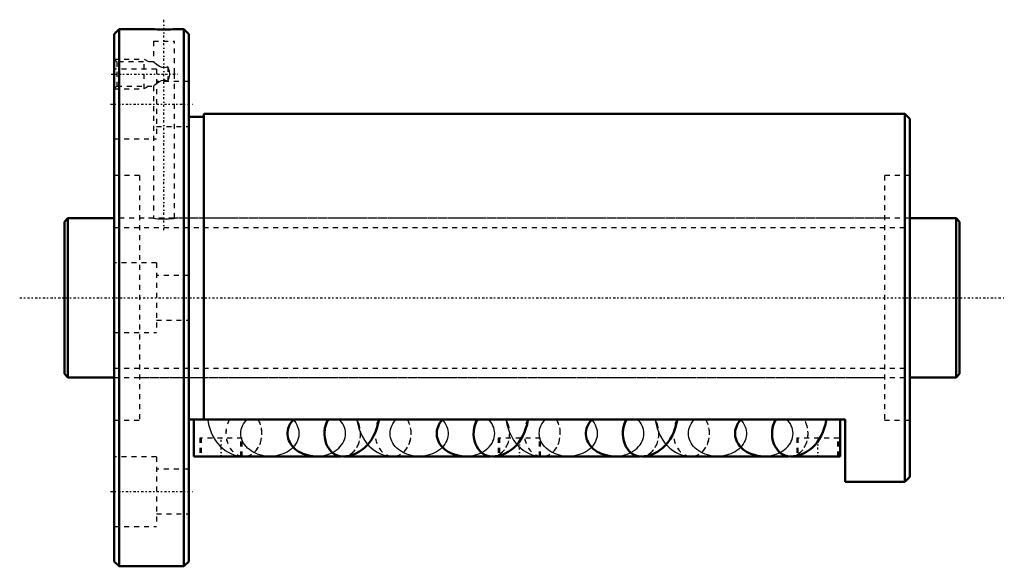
# Model space of a CAD drawing. Header units: millimetres. Extents: x -9 to 189, y -54 to 56.
import ezdxf

# ---------------------------------------------------------------- set-up
doc = ezdxf.new("R2010")
doc.units = ezdxf.units.MM
doc.linetypes.add('Center', pattern=[1.5, 0.45, -0.5, 0.05, -0.5])
doc.linetypes.add('Dashed', pattern=[2, 1, -1])
for name, color, linetype, lineweight in [('2d ConnectionPoints', 7, 'Continuous', 50), ('AM_0', 7, 'Continuous', 50), ('AM_5', 3, 'Continuous', 25), ('AM_7', 7, 'Center', 25), ('AM_9', 6, 'Dashed', 25)]:
    doc.layers.add(name, color=color, linetype=linetype, lineweight=lineweight)

# ---------------------------------------------------------------- blocks, each defined once
blk = doc.blocks.new('1_BIF3210V_10RR_Nut_0_in_BIF3210V_10RRG0_180LC0_000_4')
at = {"layer": 'AM_0'}
for p, q in [((11, 54), (10, 53)), ((17.88, 54), (11, 54)), ((11, 54), (11, -54)), ((24, 54), (22.1, 54)), ((24, 54), (24, -54)), ((25, 53), (24, 54)), ((10, 53), (10, -53)), ((25, 53), (25, -53)), ((28, 36.4), (25, 36.4)), ((169, 37), (28, 37)), ((28, 37), (28, -24.5)), ((170, 36), (169, 37)), ((169, 37), (169, -37)), ((170, 36), (170, -36)), ((157, -24.5), (25, -24.5)), ((26, -31.9), (26, -24.5)), ((156, -31.9), (156, -24.5)), ((157, -37), (157, -24.5)), ((55.67, -31.9), (26, -31.9)), ((35.76, -31.9), (36.09, -31.91)), ((50.69, -31.89), (55.57, -31.89)), ((85.67, -31.9), (56.09, -31.9)), ((65.76, -31.9), (66.09, -31.91)), ((80.69, -31.89), (85.57, -31.89)), ((115.67, -31.9), (86.09, -31.9)), ((95.76, -31.9), (96.09, -31.91)), ((110.69, -31.89), (115.57, -31.89)), ((145.67, -31.9), (116.09, -31.9)), ((125.76, -31.9), (126.09, -31.91)), ((140.69, -31.89), (145.57, -31.89)), ((156, -31.9), (146.09, -31.9)), ((157, -37), (169, -37)), ((169, -37), (170, -36)), ((10, -53), (11, -54)), ((24, -54), (25, -53)), ((11, -54), (24, -54))]:
    blk.add_line(p, q, dxfattribs=at)
for points in [[(22.12, 54), (22.07, 54), (21.79, 53.99), (21.31, 53.97), (20.68, 53.96), (19.98, 53.96), (19.28, 53.96), (18.66, 53.97), (18.19, 53.99), (17.92, 54), (17.88, 54)], [(46.05, -24.5), (45.76, -24.83), (45.5, -25.18), (45.29, -25.54), (45.12, -25.92), (44.99, -26.31), (44.9, -26.7), (44.86, -27.1), (44.86, -27.5), (44.9, -27.9), (44.99, -28.3), (45.13, -28.69), (45.3, -29.06), (45.52, -29.43), (45.77, -29.77), (46.07, -30.1), (46.4, -30.41), (46.76, -30.69), (47.15, -30.95), (47.57, -31.18), (48.01, -31.38), (48.47, -31.54), (48.95, -31.68), (49.44, -31.78), (49.94, -31.85), (50.45, -31.89), (50.69, -31.89)], [(55.91, -31.91), (56.61, -31.87), (57.3, -31.76), (57.97, -31.57), (58.61, -31.31), (59.23, -30.99), (59.81, -30.6), (60.36, -30.15), (60.88, -29.64), (61.35, -29.07), (61.79, -28.44), (62.18, -27.76), (62.52, -27.03), (62.8, -26.25), (63.03, -25.45), (63.19, -24.61), (63.21, -24.5)], [(76.05, -24.5), (75.76, -24.83), (75.5, -25.18), (75.29, -25.54), (75.12, -25.92), (74.99, -26.31), (74.9, -26.7), (74.86, -27.1), (74.86, -27.5), (74.9, -27.9), (74.99, -28.3), (75.13, -28.69), (75.3, -29.06), (75.52, -29.43), (75.77, -29.77), (76.07, -30.1), (76.4, -30.41), (76.76, -30.69), (77.15, -30.95), (77.57, -31.18), (78.01, -31.38), (78.47, -31.54), (78.95, -31.68), (79.44, -31.78), (79.94, -31.85), (80.45, -31.89), (80.69, -31.89)], [(85.91, -31.91), (86.61, -31.87), (87.3, -31.76), (87.97, -31.57), (88.61, -31.31), (89.23, -30.99), (89.81, -30.6), (90.36, -30.15), (90.88, -29.64), (91.35, -29.07), (91.79, -28.44), (92.18, -27.76), (92.52, -27.03), (92.8, -26.25), (93.03, -25.45), (93.19, -24.61), (93.21, -24.5)], [(106.05, -24.5), (105.76, -24.83), (105.5, -25.18), (105.29, -25.54), (105.12, -25.92), (104.99, -26.31), (104.9, -26.7), (104.86, -27.1), (104.86, -27.5), (104.9, -27.9), (104.99, -28.3), (105.13, -28.69), (105.3, -29.06), (105.52, -29.43), (105.77, -29.77), (106.07, -30.1), (106.4, -30.41), (106.76, -30.69), (107.15, -30.95), (107.57, -31.18), (108.01, -31.38), (108.47, -31.54), (108.95, -31.68), (109.44, -31.78), (109.94, -31.85), (110.45, -31.89), (110.69, -31.89)], [(115.91, -31.91), (116.61, -31.87), (117.3, -31.76), (117.97, -31.57), (118.61, -31.31), (119.23, -30.99), (119.81, -30.6), (120.36, -30.15), (120.88, -29.64), (121.35, -29.07), (121.79, -28.44), (122.18, -27.76), (122.52, -27.03), (122.8, -26.25), (123.03, -25.45), (123.19, -24.61), (123.21, -24.5)], [(136.05, -24.5), (135.76, -24.83), (135.5, -25.18), (135.29, -25.54), (135.12, -25.92), (134.99, -26.31), (134.9, -26.7), (134.86, -27.1), (134.86, -27.5), (134.9, -27.9), (134.99, -28.3), (135.13, -28.69), (135.3, -29.06), (135.52, -29.43), (135.77, -29.77), (136.07, -30.1), (136.4, -30.41), (136.76, -30.69), (137.15, -30.95), (137.57, -31.18), (138.01, -31.38), (138.47, -31.54), (138.95, -31.68), (139.44, -31.78), (139.94, -31.85), (140.45, -31.89), (140.69, -31.89)], [(145.91, -31.91), (146.61, -31.87), (147.3, -31.76), (147.97, -31.57), (148.61, -31.31), (149.23, -30.99), (149.81, -30.6), (150.36, -30.15), (150.88, -29.64), (151.35, -29.07), (151.79, -28.44), (152.18, -27.76), (152.52, -27.03), (152.8, -26.25), (153.03, -25.45), (153.19, -24.61), (153.21, -24.5)]]:
    blk.add_lwpolyline(points, dxfattribs=at)
for centre, major_axis, start_param, end_param in [((55.91, -27.31), (0, 4.6), 0.913638, 3.141534), ((55.91, -27.29), (0, -4.6), 4.060711, 4.714563), ((85.91, -27.31), (0, 4.6), 0.913638, 3.141534), ((85.91, -27.29), (0, -4.6), 4.060711, 4.714563), ((115.91, -27.31), (0, 4.6), 0.913638, 3.141534), ((115.91, -27.29), (0, -4.6), 4.060711, 4.714563), ((145.91, -27.31), (0, 4.6), 0.913638, 3.141534), ((145.91, -27.29), (0, -4.6), 4.060711, 4.714563), ((36.09, -27.31), (0, -4.6), 6.217235, 6.349135), ((66.09, -27.31), (0, -4.6), 6.217235, 6.349135), ((96.09, -27.31), (0, -4.6), 6.217235, 6.349135), ((126.09, -27.31), (0, -4.6), 6.217235, 6.349135)]:
    blk.add_ellipse(centre, major_axis=major_axis, ratio=0.788011, start_param=start_param, end_param=end_param, dxfattribs=at)
at = {"layer": 'AM_5', "linetype": 'Dashed'}
for p, q in [((10, 48), (16, 48)), ((16, 42), (16, 48)), ((17, 47.46), (16, 48)), ((10, 42), (16, 42)), ((17, 42.54), (16, 42))]:
    blk.add_line(p, q, dxfattribs=at)
at = {"layer": 'AM_7'}
for p, q in [((20, 13.57), (20, 55.92)), ((9.39, 45), (22.83, 45)), ((9.25, 38.97), (25.75, 38.97)), ((31.5, -32.09), (31.5, -28.02)), ((91.5, -32.09), (91.5, -28.02)), ((151.5, -32.09), (151.5, -28.02)), ((9.25, -38.97), (25.75, -38.97))]:
    blk.add_line(p, q, dxfattribs=at)
at = {"layer": 'AM_9'}
for p, q in [((17.88, 54), (17.88, 53.89)), ((22.12, 53.89), (17.88, 53.89)), ((22.12, 53.89), (22.12, 54)), ((17.88, 51.59), (22.12, 51.59)), ((17.88, 51.59), (17.88, 47.44)), ((22.12, 45.16), (22.12, 51.59)), ((10.54, 47.46), (10, 48)), ((18.5, 45.97), (10, 45.97)), ((17.9, 47.46), (10.54, 47.46)), ((10.54, 47.46), (10.54, 42.54)), ((18.5, 45.97), (18.5, 31.97)), ((20.8, 46.47), (20.8, 43.53)), ((22.12, 44.94), (22.12, 44.96)), ((22.12, 16), (22.12, 44.84)), ((22.22, 45), (22.13, 45.16)), ((22.13, 44.84), (22.22, 45)), ((10, 42), (10.54, 42.54)), ((10.54, 42.54), (17.9, 42.54)), ((17.88, 42.56), (17.88, 16)), ((25, 43.47), (18.5, 43.47)), ((18.5, 34.47), (25, 34.47)), ((10, 31.97), (18.5, 31.97)), ((15.1, 24.6), (10, 24.6)), ((15.1, 24.6), (15.1, -24.6)), ((164.9, 24.6), (164.9, -24.6)), ((170, 24.6), (164.9, 24.6)), ((17.88, 16), (15.1, 16)), ((164.9, 16), (22.1, 16)), ((18.5, 7), (10, 7)), ((18.5, 7), (18.5, -7)), ((25, 4.5), (18.5, 4.5)), ((18.5, -4.5), (25, -4.5)), ((10, -7), (18.5, -7)), ((15.1, -16), (164.9, -16)), ((10, -24.6), (15.1, -24.6)), ((164.9, -24.6), (170, -24.6)), ((35.75, -28.2), (27.25, -28.2)), ((27.25, -28.2), (27.25, -31.9)), ((27.5, -28.2), (27.5, -31.9)), ((35.5, -31.9), (35.5, -28.2)), ((35.75, -31.9), (35.75, -28.2)), ((95.75, -28.2), (87.25, -28.2)), ((87.25, -28.2), (87.25, -31.9)), ((87.5, -28.2), (87.5, -31.9)), ((95.5, -31.9), (95.5, -28.2)), ((95.75, -31.9), (95.75, -28.2)), ((155.75, -28.2), (147.25, -28.2)), ((147.25, -28.2), (147.25, -31.9)), ((147.5, -28.2), (147.5, -31.9)), ((155.5, -31.9), (155.5, -28.2)), ((155.75, -31.9), (155.75, -28.2)), ((18.5, -31.97), (10, -31.97)), ((18.5, -31.97), (18.5, -45.97)), ((35.41, -31.87), (35.5, -31.88)), ((36.09, -31.89), (41.31, -31.89)), ((55.57, -31.89), (55.91, -31.89)), ((56.09, -31.9), (55.67, -31.9)), ((66.09, -31.89), (71.31, -31.89)), ((85.57, -31.89), (85.91, -31.89)), ((86.09, -31.9), (85.67, -31.9)), ((95.41, -31.87), (95.5, -31.88)), ((96.09, -31.89), (101.31, -31.89)), ((115.57, -31.89), (115.91, -31.89)), ((116.09, -31.9), (115.67, -31.9)), ((126.09, -31.89), (131.31, -31.89)), ((145.57, -31.89), (145.91, -31.89)), ((146.09, -31.9), (145.67, -31.9)), ((25, -34.47), (18.5, -34.47)), ((18.5, -43.47), (25, -43.47)), ((10, -45.97), (18.5, -45.97))]:
    blk.add_line(p, q, dxfattribs=at)
for points in [[(20.8, 46.47), (20.39, 46.3), (20.01, 46.24), (19.63, 46.29), (19.13, 46.51), (18.47, 46.96), (18.09, 47.28), (17.91, 47.43), (17.88, 47.46)], [(20.8, 43.53), (21.08, 44.28), (21.21, 44.92), (21.12, 45.59), (20.8, 46.47)], [(17.88, 42.54), (17.89, 42.55), (18.01, 42.66), (18.26, 42.87), (18.8, 43.28), (19.14, 43.49), (19.53, 43.68), (19.91, 43.76), (20.31, 43.73), (20.8, 43.53)], [(22.12, 45.16), (22.12, 45.16), (22.12, 45.13), (22.12, 45.08), (22.12, 45.03), (22.12, 44.98), (22.12, 44.93), (22.12, 44.89), (22.12, 44.85), (22.12, 44.84), (22.12, 44.84)], [(17.88, 16), (17.99, 15.98), (18.34, 15.95), (18.87, 15.9), (19.53, 15.87), (20.24, 15.86), (20.92, 15.88), (21.5, 15.93), (21.91, 15.97), (22.11, 16), (22.12, 16)], [(28.79, -24.5), (28.81, -24.6), (28.97, -25.45), (29.21, -26.27), (29.51, -27.08), (29.87, -27.86), (30.31, -28.6), (30.75, -29.21), (31.24, -29.76), (31.76, -30.26), (32.32, -30.69), (32.9, -31.06), (33.58, -31.4), (34.28, -31.65), (34.99, -31.81), (35.41, -31.87)], [(41.31, -31.89), (40.8, -31.87), (40.3, -31.82), (39.8, -31.73), (39.32, -31.61), (38.85, -31.46), (38.39, -31.27), (37.96, -31.06), (37.56, -30.81), (37.18, -30.54), (36.84, -30.25), (36.53, -29.93), (36.26, -29.59), (36.02, -29.23), (35.83, -28.86), (35.67, -28.48), (35.56, -28.09), (35.5, -27.69), (35.47, -27.29), (35.5, -26.89), (35.56, -26.49), (35.67, -26.1), (35.83, -25.72), (36.02, -25.35), (36.26, -24.99), (36.53, -24.65), (36.67, -24.5)], [(45.95, -24.5), (46.24, -24.83), (46.5, -25.18), (46.71, -25.54), (46.88, -25.92), (47.01, -26.31), (47.1, -26.7), (47.14, -27.1), (47.14, -27.5), (47.1, -27.9), (47.01, -28.3), (46.87, -28.69), (46.7, -29.06), (46.48, -29.43), (46.23, -29.77), (45.93, -30.1), (45.6, -30.41), (45.24, -30.69), (44.85, -30.95), (44.43, -31.18), (43.99, -31.38), (43.53, -31.54), (43.05, -31.68), (42.56, -31.78), (42.06, -31.85), (41.55, -31.89), (41.31, -31.89)], [(50.69, -31.89), (51.2, -31.87), (51.7, -31.82), (52.2, -31.73), (52.68, -31.61), (53.15, -31.46), (53.61, -31.27), (54.04, -31.06), (54.44, -30.81), (54.82, -30.54), (55.16, -30.25), (55.47, -29.93), (55.74, -29.59), (55.98, -29.23), (56.17, -28.86), (56.33, -28.48), (56.44, -28.09), (56.5, -27.69), (56.53, -27.29), (56.5, -26.89), (56.44, -26.49), (56.33, -26.1), (56.17, -25.72), (55.98, -25.35), (55.74, -24.99), (55.47, -24.65), (55.33, -24.5)], [(58.79, -24.5), (58.81, -24.6), (58.97, -25.45), (59.21, -26.27), (59.51, -27.08), (59.51, -27.1)], [(71.31, -31.89), (70.8, -31.87), (70.3, -31.82), (69.8, -31.73), (69.32, -31.61), (68.85, -31.46), (68.39, -31.27), (67.96, -31.06), (67.56, -30.81), (67.18, -30.54), (66.84, -30.25), (66.53, -29.93), (66.26, -29.59), (66.02, -29.23), (65.83, -28.86), (65.67, -28.48), (65.56, -28.09), (65.5, -27.69), (65.47, -27.29), (65.5, -26.89), (65.56, -26.49), (65.67, -26.1), (65.83, -25.72), (66.02, -25.35), (66.26, -24.99), (66.53, -24.65), (66.67, -24.5)], [(75.95, -24.5), (76.24, -24.83), (76.5, -25.18), (76.71, -25.54), (76.88, -25.92), (77.01, -26.31), (77.1, -26.7), (77.14, -27.1), (77.14, -27.5), (77.1, -27.9), (77.01, -28.3), (76.87, -28.69), (76.7, -29.06), (76.48, -29.43), (76.23, -29.77), (75.93, -30.1), (75.6, -30.41), (75.24, -30.69), (74.85, -30.95), (74.43, -31.18), (73.99, -31.38), (73.53, -31.54), (73.05, -31.68), (72.56, -31.78), (72.06, -31.85), (71.55, -31.89), (71.31, -31.89)], [(80.69, -31.89), (81.2, -31.87), (81.7, -31.82), (82.2, -31.73), (82.68, -31.61), (83.15, -31.46), (83.61, -31.27), (84.04, -31.06), (84.44, -30.81), (84.82, -30.54), (85.16, -30.25), (85.47, -29.93), (85.74, -29.59), (85.98, -29.23), (86.17, -28.86), (86.33, -28.48), (86.44, -28.09), (86.5, -27.69), (86.53, -27.29), (86.5, -26.89), (86.44, -26.49), (86.33, -26.1), (86.17, -25.72), (85.98, -25.35), (85.74, -24.99), (85.47, -24.65), (85.33, -24.5)], [(88.79, -24.5), (88.81, -24.6), (88.97, -25.45), (89.21, -26.27), (89.51, -27.08), (89.51, -27.1)], [(101.31, -31.89), (100.8, -31.87), (100.3, -31.82), (99.8, -31.73), (99.32, -31.61), (98.85, -31.46), (98.39, -31.27), (97.96, -31.06), (97.56, -30.81), (97.18, -30.54), (96.84, -30.25), (96.53, -29.93), (96.26, -29.59), (96.02, -29.23), (95.83, -28.86), (95.67, -28.48), (95.56, -28.09), (95.5, -27.69), (95.47, -27.29), (95.5, -26.89), (95.56, -26.49), (95.67, -26.1), (95.83, -25.72), (96.02, -25.35), (96.26, -24.99), (96.53, -24.65), (96.67, -24.5)], [(105.95, -24.5), (106.24, -24.83), (106.5, -25.18), (106.71, -25.54), (106.88, -25.92), (107.01, -26.31), (107.1, -26.7), (107.14, -27.1), (107.14, -27.5), (107.1, -27.9), (107.01, -28.3), (106.87, -28.69), (106.7, -29.06), (106.48, -29.43), (106.23, -29.77), (105.93, -30.1), (105.6, -30.41), (105.24, -30.69), (104.85, -30.95), (104.43, -31.18), (103.99, -31.38), (103.53, -31.54), (103.05, -31.68), (102.56, -31.78), (102.06, -31.85), (101.55, -31.89), (101.31, -31.89)], [(110.69, -31.89), (111.2, -31.87), (111.7, -31.82), (112.2, -31.73), (112.68, -31.61), (113.15, -31.46), (113.61, -31.27), (114.04, -31.06), (114.44, -30.81), (114.82, -30.54), (115.16, -30.25), (115.47, -29.93), (115.74, -29.59), (115.98, -29.23), (116.17, -28.86), (116.33, -28.48), (116.44, -28.09), (116.5, -27.69), (116.53, -27.29), (116.5, -26.89), (116.44, -26.49), (116.33, -26.1), (116.17, -25.72), (115.98, -25.35), (115.74, -24.99), (115.47, -24.65), (115.33, -24.5)], [(118.79, -24.5), (118.81, -24.6), (118.97, -25.45), (119.21, -26.27), (119.51, -27.08), (119.51, -27.1)], [(131.31, -31.89), (130.8, -31.87), (130.3, -31.82), (129.8, -31.73), (129.32, -31.61), (128.85, -31.46), (128.39, -31.27), (127.96, -31.06), (127.56, -30.81), (127.18, -30.54), (126.84, -30.25), (126.53, -29.93), (126.26, -29.59), (126.02, -29.23), (125.83, -28.86), (125.67, -28.48), (125.56, -28.09), (125.5, -27.69), (125.47, -27.29), (125.5, -26.89), (125.56, -26.49), (125.67, -26.1), (125.83, -25.72), (126.02, -25.35), (126.26, -24.99), (126.53, -24.65), (126.67, -24.5)], [(135.95, -24.5), (136.24, -24.83), (136.5, -25.18), (136.71, -25.54), (136.88, -25.92), (137.01, -26.31), (137.1, -26.7), (137.14, -27.1), (137.14, -27.5), (137.1, -27.9), (137.01, -28.3), (136.87, -28.69), (136.7, -29.06), (136.48, -29.43), (136.23, -29.77), (135.93, -30.1), (135.6, -30.41), (135.24, -30.69), (134.85, -30.95), (134.43, -31.18), (133.99, -31.38), (133.53, -31.54), (133.05, -31.68), (132.56, -31.78), (132.06, -31.85), (131.55, -31.89), (131.31, -31.89)], [(140.69, -31.89), (141.2, -31.87), (141.7, -31.82), (142.2, -31.73), (142.68, -31.61), (143.15, -31.46), (143.61, -31.27), (144.04, -31.06), (144.44, -30.81), (144.82, -30.54), (145.16, -30.25), (145.47, -29.93), (145.74, -29.59), (145.98, -29.23), (146.17, -28.86), (146.33, -28.48), (146.44, -28.09), (146.5, -27.69), (146.53, -27.29), (146.5, -26.89), (146.44, -26.49), (146.33, -26.1), (146.17, -25.72), (145.98, -25.35), (145.74, -24.99), (145.47, -24.65), (145.33, -24.5)], [(59.51, -27.1), (59.87, -27.86), (60.31, -28.6), (60.75, -29.21), (60.99, -29.5)], [(89.51, -27.1), (89.87, -27.86), (90.31, -28.6), (90.75, -29.21), (90.99, -29.5)], [(119.51, -27.1), (119.87, -27.86), (120.31, -28.6), (120.75, -29.21), (120.99, -29.5)], [(60.99, -29.5), (61.24, -29.76), (61.76, -30.26), (62.32, -30.69), (62.9, -31.06), (63.58, -31.4), (64.28, -31.65), (64.99, -31.81), (65.71, -31.9), (65.76, -31.9)], [(90.99, -29.5), (91.24, -29.76), (91.76, -30.26), (92.32, -30.69), (92.9, -31.06), (93.58, -31.4), (94.28, -31.65), (94.99, -31.81), (95.41, -31.87)], [(120.99, -29.5), (121.24, -29.76), (121.76, -30.26), (122.32, -30.69), (122.9, -31.06), (123.58, -31.4), (124.28, -31.65), (124.99, -31.81), (125.71, -31.9), (125.76, -31.9)], [(35.5, -31.88), (35.71, -31.9), (35.76, -31.9)], [(95.5, -31.88), (95.71, -31.9), (95.76, -31.9)]]:
    blk.add_lwpolyline(points, dxfattribs=at)
for centre, major_axis, start_param, end_param in [((36.09, -27.29), (0, -4.6), 4.060711, 8.50566), ((36.09, -27.31), (0, -4.6), 4.055231, 6.217235), ((36.09, -27.31), (0, -4.6), 0.06595, 2.227955), ((55.91, -27.29), (0, -4.6), 4.714563, 8.50566), ((55.91, -27.31), (0, 4.6), 3.141534, 5.369547), ((66.09, -27.29), (0, -4.6), 4.060711, 8.50566), ((66.09, -27.31), (0, -4.6), 4.055231, 6.217235), ((66.09, -27.31), (0, -4.6), 0.06595, 2.227955), ((85.91, -27.29), (0, -4.6), 4.714563, 8.50566), ((85.91, -27.31), (0, 4.6), 3.141534, 5.369547), ((96.09, -27.29), (0, -4.6), 4.060711, 8.50566), ((96.09, -27.31), (0, -4.6), 4.055231, 6.217235), ((96.09, -27.31), (0, -4.6), 0.06595, 2.227955), ((115.91, -27.29), (0, -4.6), 4.714563, 8.50566), ((115.91, -27.31), (0, 4.6), 3.141534, 5.369547), ((126.09, -27.29), (0, -4.6), 4.060711, 8.50566), ((126.09, -27.31), (0, -4.6), 4.055231, 6.217235), ((126.09, -27.31), (0, -4.6), 0.06595, 2.227955), ((145.91, -27.29), (0, -4.6), 4.714563, 8.50566), ((145.91, -27.31), (0, 4.6), 3.141534, 5.369547)]:
    blk.add_ellipse(centre, major_axis=major_axis, ratio=0.788011, start_param=start_param, end_param=end_param, dxfattribs=at)
blk = doc.blocks.new('2_BIF3210V_10RR000_Shaft_0_in_BIF3210V_10RRG0_180LC0_000_4')
at = {"layer": 'AM_0'}
for p, q in [((0.7, 16), (0, 15.3)), ((10, 16), (0.7, 16)), ((0.7, 16), (0.7, -16)), ((179.3, 16), (170, 16)), ((179.3, 16), (179.3, -16)), ((180, 15.3), (179.3, 16)), ((0, 15.3), (0, -15.3)), ((180, 15.3), (180, -15.3)), ((0, -15.3), (0.7, -16)), ((179.3, -16), (180, -15.3)), ((0.7, -16), (10, -16)), ((170, -16), (179.3, -16))]:
    blk.add_line(p, q, dxfattribs=at)
at = {"layer": 'AM_5', "linetype": 'Dashed'}
for p, q in [((10, 14.1595), (170, 14.1595)), ((10, -14.1595), (170, -14.1595))]:
    blk.add_line(p, q, dxfattribs=at)
at = {"layer": 'AM_7'}
blk.add_line((-9, 0), (189, 0), dxfattribs=at)
at = {"layer": 'AM_9'}
for p, q in [((170, 16), (10, 16)), ((10, -16), (170, -16))]:
    blk.add_line(p, q, dxfattribs=at)

msp = doc.modelspace()

# ---------------------------------------------------------------- linework, layer by layer
at = {"layer": '2d ConnectionPoints'}
for p in [(0, 0), (10, 0)]:
    msp.add_point(p, dxfattribs=at)

# ---------------------------------------------------------------- block references
for name in ['1_BIF3210V_10RR_Nut_0_in_BIF3210V_10RRG0_180LC0_000_4', '2_BIF3210V_10RR000_Shaft_0_in_BIF3210V_10RRG0_180LC0_000_4']:
    msp.add_blockref(name, (0, 0))

doc.saveas('drawing.dxf')
